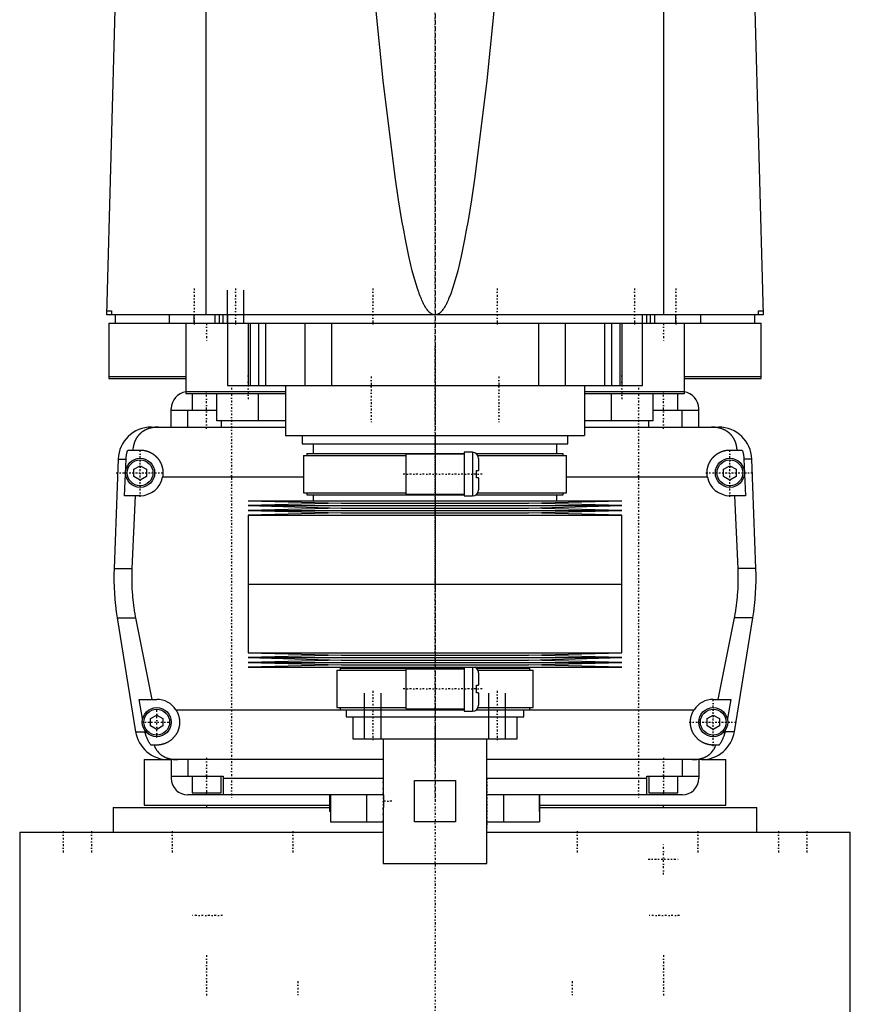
# Model space of a CAD drawing. Extents: x -120 to 120, y -1 to 896.
# Tile 2 of 3: x -100 to 100, y 322 to 559. Entities that reach past the tile are written whole.
import ezdxf

# ---------------------------------------------------------------- set-up
doc = ezdxf.new("R2010")
doc.units = 0
doc.linetypes.add('CENTER', pattern=[1.5, 0.45, -0.5, 0.05, -0.5])
for name, color, linetype in [('AM_0', 7, 'CONTINUOUS'), ('AM_10', 7, 'CONTINUOUS'), ('AM_7', 7, 'CENTER')]:
    doc.layers.add(name, color=color, linetype=linetype)

msp = doc.modelspace()

# ---------------------------------------------------------------- linework, layer by layer
at = {"layer": 'AM_0', "color": 7, "linetype": 'CONTINUOUS'}
for p, q in [((-55.06, 487.5), (-55.06, 569.6)), ((55.06, 487.5), (55.06, 569.6)), ((-79, 487.5), (-76.83, 568.63)), ((76.83, 568.63), (79, 487.5)), ((-78.97, 488.5), (-77.86, 488.5)), ((-77.86, 488.5), (-77.86, 487.5)), ((77.86, 487.5), (77.86, 488.5)), ((77.86, 488.5), (78.97, 488.5)), ((79, 487.5), (-79, 487.5)), ((-77, 487.5), (-77, 485.5)), ((-64, 487.5), (-64, 485.5)), ((-58, 485.5), (-58, 487.5)), ((-52.9, 485.5), (-52.9, 487.5)), ((-51.9, 485.5), (-51.9, 487.5)), ((-51, 485.5), (-51, 487.5)), ((-50, 487.5), (-50, 470.5)), ((50, 470.5), (50, 487.5)), ((51, 485.5), (51, 487.5)), ((51.9, 485.5), (51.9, 487.5)), ((52.9, 485.5), (52.9, 487.5)), ((58, 485.5), (58, 487.5)), ((64, 485.5), (64, 487.5)), ((77, 485.5), (77, 487.5)), ((-78.5, 485.5), (78.5, 485.5)), ((-78.5, 485.5), (-78.5, 472.2)), ((-60, 485.5), (-60, 468.5)), ((-45, 485.5), (-45, 470.5)), ((-44.5, 485.5), (-44.5, 470.5)), ((-42.5, 485.5), (-42.5, 470.5)), ((-40.83, 485.5), (-40.83, 470.5)), ((-31.31, 485.5), (-31.31, 470.5)), ((-24.92, 485.5), (-24.92, 470.5)), ((24.92, 485.5), (24.92, 470.5)), ((31.31, 485.5), (31.31, 470.5)), ((40.83, 485.5), (40.83, 470.5)), ((42.5, 485.5), (42.5, 470.5)), ((44.5, 485.5), (44.5, 470.5)), ((45, 485.5), (45, 470.5)), ((60, 485.5), (60, 468.5)), ((78.5, 472.2), (78.5, 485.5)), ((-78.5, 472.7), (-60, 472.7)), ((-78.5, 472.2), (-60.04, 472.2)), ((60, 472.7), (78.5, 472.7)), ((60.04, 472.2), (78.5, 472.2)), ((-50, 470.5), (50, 470.5)), ((-36, 470.5), (-36, 458.5)), ((36, 470.5), (36, 458.5)), ((-36, 469), (-60, 469)), ((-36, 468.5), (-60, 468.5)), ((-58.5, 468.5), (-58.5, 464.5)), ((-52.5, 462), (-52.5, 468.5)), ((-42.5, 462), (-42.5, 468.5)), ((60, 469), (36, 469)), ((60, 468.5), (36, 468.5)), ((42.5, 462), (42.5, 468.5)), ((52.5, 462), (52.5, 468.5)), ((58.5, 464.5), (58.5, 468.5)), ((-63.5, 460.5), (-63.5, 465)), ((-52.5, 464.5), (-63.5, 464.5)), ((-59.5, 460.5), (-59.5, 464.5)), ((63.5, 464.5), (52.5, 464.5)), ((59.5, 460.5), (59.5, 464.5)), ((63.5, 460.5), (63.5, 465)), ((-68.3, 460.5), (-36, 460.5)), ((-36, 462), (-52.5, 462)), ((-51.5, 462), (-51.5, 460.5)), ((52.5, 462), (36, 462)), ((36, 460.5), (68.3, 460.5)), ((51.5, 460.5), (51.5, 462)), ((-36, 458.5), (36, 458.5)), ((-32, 458.5), (-32, 456.5)), ((32, 456.5), (32, 458.5)), ((-73.97, 455), (-71, 455)), ((-32, 456.5), (32, 456.5)), ((-29.35, 456.5), (-29.35, 454.2)), ((29.35, 454.2), (29.35, 456.5)), ((71, 455), (73.97, 455)), ((-76.29, 452.8), (-77.28, 426.46)), ((-76.29, 452.8), (-74.4, 452.8)), ((-74.75, 444), (-74.4, 452.8)), ((-31.65, 453.7), (-31.65, 444.7)), ((-31.65, 453.7), (-7, 453.7)), ((-30.85, 454.2), (-30.85, 453.7)), ((-30.85, 454.2), (7, 454.2)), ((7, 454), (-7, 454)), ((-7, 454), (-7, 444.4)), ((9, 454.45), (7, 454.45)), ((7, 454.45), (7, 443.95)), ((9, 454.45), (9, 443.95)), ((9.83, 454.2), (30.85, 454.2)), ((10.3, 453.7), (31.65, 453.7)), ((10.5, 452.95), (10.5, 450.1)), ((30.85, 453.7), (30.85, 454.2)), ((31.65, 444.7), (31.65, 453.7)), ((76.29, 452.8), (74.4, 452.8)), ((74.4, 452.8), (74.75, 444)), ((77.28, 426.46), (76.29, 452.8)), ((-72.5, 450.37), (-71, 451.23)), ((-72.5, 448.63), (-72.5, 450.37)), ((-71, 451.23), (-69.5, 450.37)), ((-69.5, 450.37), (-69.5, 448.63)), ((69.5, 450.37), (71, 451.23)), ((69.5, 448.63), (69.5, 450.37)), ((71, 451.23), (72.5, 450.37)), ((72.5, 450.37), (72.5, 448.63)), ((-71, 447.77), (-72.5, 448.63)), ((-69.5, 448.63), (-71, 447.77)), ((-31.65, 448.5), (-65.59, 448.5)), ((10, 448.3), (10, 450.1)), ((10, 450.1), (10.5, 450.1)), ((10.5, 448.3), (10, 448.3)), ((10.5, 448.3), (10.5, 445.45)), ((65.59, 448.5), (31.65, 448.5)), ((71, 447.77), (69.5, 448.63)), ((72.5, 448.63), (71, 447.77)), ((-71, 444), (-74.75, 444)), ((-72.2, 444), (-72.97, 426.46)), ((-31.65, 444.7), (-7, 444.7)), ((-30.85, 444.7), (-30.85, 444.2)), ((-30.85, 444.2), (7, 444.2)), ((-29.35, 444.2), (-29.35, 442.75)), ((-7, 444.4), (7, 444.4)), ((7, 443.95), (9, 443.95)), ((9.83, 444.2), (30.85, 444.2)), ((10.3, 444.7), (31.65, 444.7)), ((29.35, 442.75), (29.35, 444.2)), ((30.85, 444.2), (30.85, 444.7)), ((74.75, 444), (71, 444)), ((72.97, 426.46), (72.2, 444)), ((-45, 442.75), (-22.5, 442.18)), ((-45, 442.75), (45, 442.75)), ((-22.5, 442.18), (-45, 441.61)), ((-45, 441.61), (-22.5, 441.04)), ((-45, 441.61), (45, 441.61)), ((-22.5, 441.04), (-45, 440.47)), ((-22.5, 442.18), (22.5, 442.18)), ((-22.5, 441.04), (22.5, 441.04)), ((22.5, 442.18), (45, 442.75)), ((45, 441.61), (22.5, 442.18)), ((22.5, 441.04), (45, 441.61)), ((45, 440.47), (22.5, 441.04)), ((-45, 440.47), (-22.5, 439.9)), ((-45, 440.47), (45, 440.47)), ((-22.5, 439.9), (-45, 439.33)), ((-45, 439.33), (-45, 422.75)), ((-45, 439.33), (45, 439.33)), ((-22.5, 439.9), (22.5, 439.9)), ((22.5, 439.9), (45, 440.47)), ((45, 439.33), (22.5, 439.9)), ((45, 422.75), (45, 439.33)), ((-77.28, 426.46), (-72.97, 426.46)), ((77.28, 426.46), (72.97, 426.46)), ((-45, 422.75), (45, 422.75)), ((-45, 422.75), (-45, 406.17)), ((-45, 422.75), (0, 422.75)), ((45, 406.17), (45, 422.75)), ((-76.54, 414.6), (-72.1, 387.22)), ((-76.54, 414.6), (-72.1, 414.6)), ((-72.1, 414.6), (-68.19, 395)), ((68.19, 395), (72.1, 414.6)), ((76.54, 414.6), (72.1, 414.6)), ((72.1, 387.22), (76.54, 414.6)), ((-45, 406.17), (-22.5, 405.6)), ((-45, 406.17), (45, 406.17)), ((-22.5, 405.6), (-45, 405.03)), ((-22.5, 405.6), (22.5, 405.6)), ((22.5, 405.6), (45, 406.17)), ((45, 405.03), (22.5, 405.6)), ((-45, 405.03), (-22.5, 404.46)), ((-45, 405.03), (45, 405.03)), ((-22.5, 404.46), (-45, 403.89)), ((-45, 403.89), (-22.5, 403.32)), ((-45, 403.89), (45, 403.89)), ((-22.5, 403.32), (-45, 402.75)), ((-22.5, 404.46), (22.5, 404.46)), ((-22.5, 403.32), (22.5, 403.32)), ((22.5, 404.46), (45, 405.03)), ((45, 403.89), (22.5, 404.46)), ((22.5, 403.32), (45, 403.89)), ((45, 402.75), (22.5, 403.32)), ((-45, 402.75), (45, 402.75)), ((-23.65, 402), (-23.65, 393)), ((-23.65, 402), (-7, 402)), ((-22.85, 402.5), (-22.85, 402)), ((-22.85, 402.5), (7, 402.5)), ((-21.35, 402.75), (-21.35, 402.5)), ((7, 402.3), (-7, 402.3)), ((-7, 402.3), (-7, 392.7)), ((7, 402.75), (7, 392.12)), ((9, 402.75), (9, 392.12)), ((9.99, 402.5), (22.85, 402.5)), ((10.36, 402), (23.65, 402)), ((10.5, 401.37), (10.5, 398.4)), ((21.35, 402.5), (21.35, 402.75)), ((22.85, 402), (22.85, 402.5)), ((23.65, 393), (23.65, 402)), ((10, 396.6), (10, 398.4)), ((10, 398.4), (10.5, 398.4)), ((10.5, 396.6), (10, 396.6)), ((10.5, 396.6), (10.5, 393.62)), ((-71.21, 395), (-67, 395)), ((-70.39, 390.38), (-71.21, 395)), ((67, 395), (71.21, 395)), ((71.21, 395), (70.39, 390.38)), ((-68.5, 390.37), (-67, 391.23)), ((-67, 391.23), (-65.5, 390.37)), ((-62.39, 392.5), (-9.13, 392.5)), ((-23.65, 393), (-7, 393)), ((-22.85, 393), (-22.85, 392.5)), ((-22.85, 392.5), (7.01, 392.5)), ((-21.35, 392.5), (-21.35, 390.8)), ((-7, 392.7), (7, 392.7)), ((7, 392.12), (9, 392.12)), ((9.99, 392.5), (22.85, 392.5)), ((10.36, 393), (23.65, 393)), ((21.35, 390.8), (21.35, 392.5)), ((22.85, 392.5), (22.85, 393)), ((22.85, 392.5), (62.39, 392.5)), ((65.5, 390.37), (67, 391.23)), ((67, 391.23), (68.5, 390.37)), ((-68.5, 388.63), (-68.5, 390.37)), ((-67, 387.77), (-68.5, 388.63)), ((-65.5, 388.63), (-67, 387.77)), ((-65.5, 390.37), (-65.5, 388.63)), ((-21.35, 390.8), (21.35, 390.8)), ((-19.75, 390.8), (-19.75, 385.5)), ((19.75, 385.5), (19.75, 390.8)), ((65.5, 388.63), (65.5, 390.37)), ((67, 387.77), (65.5, 388.63)), ((68.5, 388.63), (67, 387.77)), ((68.5, 390.37), (68.5, 388.63)), ((-72.1, 387.22), (-69.82, 387.22)), ((-69.82, 387.22), (-69.87, 387.5)), ((69.87, 387.5), (69.82, 387.22)), ((72.1, 387.22), (69.82, 387.22)), ((-67, 384), (-68.39, 384)), ((-19.75, 385.5), (19.75, 385.5)), ((-12.5, 385.5), (-12.5, 372.5)), ((12.5, 355.5), (12.5, 385.5)), ((68.39, 384), (67, 384)), ((-70, 380.5), (-70, 369.5)), ((-70, 380.5), (-63.57, 380.5)), ((-12.5, 380.5), (-64.2, 380.5)), ((-63.5, 380.5), (-63.5, 376)), ((-59.5, 380.5), (-59.5, 376.5)), ((64.2, 380.5), (12.5, 380.5)), ((59.5, 380.5), (59.5, 376.5)), ((63.5, 380.5), (63.5, 376)), ((64.2, 380.5), (70, 380.5)), ((70, 369.5), (70, 380.5)), ((-63.5, 376.5), (-51, 376.5)), ((-58.5, 376.5), (-58.5, 372.5)), ((-51.5, 372.5), (-51.5, 376.5)), ((-51, 376.5), (-51, 372)), ((-51, 376), (-12.5, 376)), ((-4.9, 375.5), (4.9, 375.5)), ((-4.9, 365.5), (-4.9, 375.5)), ((4.9, 375.5), (4.9, 365.5)), ((12.5, 376), (51, 376)), ((51, 372), (51, 376.5)), ((51, 376.5), (63.5, 376.5)), ((51.5, 376.5), (51.5, 372.5)), ((58.5, 372.5), (58.5, 376.5)), ((-12.44, 372), (-59.5, 372)), ((-58.5, 372.5), (-51.5, 372.5)), ((-55, 372), (-55, 372.5)), ((-25.37, 372), (-25.37, 368)), ((-25.16, 372), (-25.16, 365.5)), ((-16.5, 372), (-16.5, 365.5)), ((-12.49, 372.46), (-12.5, 372.5)), ((-12.48, 372.34), (-12.49, 372.41)), ((-12.44, 372.02), (-12.45, 372.14)), ((59.5, 372), (12.5, 372)), ((16.5, 372), (16.5, 365.5)), ((25.16, 372), (25.16, 365.5)), ((25.16, 368), (25.16, 372)), ((51.5, 372.5), (58.5, 372.5)), ((55, 372), (55, 372.5)), ((-77.5, 369), (-77.5, 363)), ((-77.5, 369), (-25.37, 369)), ((-70, 369.5), (-25.39, 369.5)), ((-55, 369.5), (-55, 369)), ((-25.16, 368), (-25.37, 368)), ((-12.5, 368.5), (-12.49, 368.54)), ((-12.5, 368.5), (-12.5, 355.5)), ((-12.49, 368.58), (-12.47, 368.71)), ((-12.45, 368.86), (-12.44, 368.98)), ((25.16, 369), (77.5, 369)), ((25.18, 369.5), (70, 369.5)), ((55, 369), (55, 369.5)), ((77.5, 363), (77.5, 369)), ((-25.16, 365.5), (-12.5, 365.5)), ((4.9, 365.5), (-4.9, 365.5)), ((12.5, 365.5), (25.16, 365.5)), ((-100, 363), (-100, 25)), ((-100, 363), (-12.51, 363)), ((12.51, 363), (100, 363)), ((100, 25), (100, 363)), ((-12.5, 355.5), (12.5, 355.5))]:
    msp.add_line(p, q, dxfattribs=at)
for points in [[(0, 487.5, 0), (-0.01, 487.5, 0), (-0.04, 487.5, 0), (-0.06, 487.5, 0), (-0.07, 487.5, 0), (-0.08, 487.5, 0), (-0.11, 487.5, 0), (-0.13, 487.51, 0), (-0.15, 487.51, 0), (-0.18, 487.51, 0), (-0.2, 487.51, 0), (-0.21, 487.52, 0), (-0.22, 487.52, 0), (-0.25, 487.52, 0), (-0.27, 487.53, 0), (-0.29, 487.53, 0), (-0.32, 487.54, 0), (-0.34, 487.54, 0), (-0.35, 487.54, 0), (-0.36, 487.55, 0), (-0.39, 487.55, 0), (-0.41, 487.56, 0), (-0.42, 487.56, 0), (-0.43, 487.57, 0), (-0.46, 487.57, 0), (-0.48, 487.58, 0), (-0.49, 487.59, 0), (-0.5, 487.59, 0), (-0.53, 487.6, 0), (-0.55, 487.61, 0), (-0.57, 487.62, 0), (-0.6, 487.63, 0), (-0.62, 487.64, 0), (-0.63, 487.64, 0), (-0.64, 487.65, 0), (-0.67, 487.66, 0), (-0.69, 487.67, 0), (-0.71, 487.68, 0), (-0.74, 487.69, 0), (-0.76, 487.71, 0), (-0.77, 487.71, 0), (-0.78, 487.72, 0), (-0.81, 487.73, 0), (-0.83, 487.74, 0), (-0.85, 487.76, 0), (-0.88, 487.77, 0), (-0.9, 487.79, 0), (-0.91, 487.8, 0), (-0.92, 487.8, 0), (-0.95, 487.82, 0), (-0.97, 487.83, 0), (-1.05, 487.89, 0), (-1.19, 488.01, 0), (-1.26, 488.07, 0), (-1.33, 488.13, 0), (-1.47, 488.27, 0), (-1.61, 488.43, 0), (-1.75, 488.59, 0), (-1.89, 488.78, 0), (-2.03, 488.97, 0), (-2.1, 489.07, 0), (-2.17, 489.18, 0), (-2.31, 489.41, 0), (-2.45, 489.64, 0), (-2.52, 489.77, 0), (-2.59, 489.89, 0), (-2.73, 490.16, 0), (-2.87, 490.44, 0), (-2.94, 490.59, 0), (-3.01, 490.73, 0), (-3.15, 491.04, 0), (-3.29, 491.36, 0), (-3.43, 491.7, 0), (-3.57, 492.05, 0), (-3.71, 492.41, 0), (-3.78, 492.6, 0), (-3.85, 492.79, 0), (-3.99, 493.18, 0), (-4.13, 493.59, 0), (-4.62, 495.12, 0), (-5.46, 498.14, 0), (-6.29, 501.66, 0), (-7.13, 505.68, 0), (-7.54, 507.88, 0), (-7.96, 510.2, 0), (-8.79, 515.22, 0), (-9.62, 520.74, 0), (-12.5, 543.94, 0), (-14.95, 568.63, 0)], [(14.95, 568.63, 0), (12.5, 543.94, 0), (9.62, 520.74, 0), (8.79, 515.22, 0), (7.96, 510.2, 0), (7.54, 507.88, 0), (7.13, 505.68, 0), (6.29, 501.66, 0), (5.46, 498.14, 0), (4.62, 495.12, 0), (3.78, 492.6, 0), (3.29, 491.36, 0), (3.15, 491.04, 0), (3.01, 490.73, 0), (2.94, 490.59, 0), (2.87, 490.44, 0), (2.73, 490.16, 0), (2.59, 489.89, 0), (2.52, 489.77, 0), (2.45, 489.64, 0), (2.31, 489.41, 0), (2.17, 489.18, 0), (2.1, 489.07, 0), (2.03, 488.97, 0), (1.89, 488.78, 0), (1.75, 488.59, 0), (1.61, 488.43, 0), (1.47, 488.27, 0), (1.33, 488.13, 0), (1.26, 488.07, 0), (1.19, 488.01, 0), (1.05, 487.89, 0), (0.91, 487.8, 0), (0.83, 487.74, 0), (0.81, 487.73, 0), (0.78, 487.72, 0), (0.77, 487.71, 0), (0.76, 487.71, 0), (0.74, 487.69, 0), (0.71, 487.68, 0), (0.69, 487.67, 0), (0.67, 487.66, 0), (0.64, 487.65, 0), (0.63, 487.64, 0), (0.62, 487.64, 0), (0.6, 487.63, 0), (0.57, 487.62, 0), (0.55, 487.61, 0), (0.53, 487.6, 0), (0.5, 487.59, 0), (0.49, 487.59, 0), (0.48, 487.58, 0), (0.46, 487.57, 0), (0.43, 487.57, 0), (0.42, 487.56, 0), (0.41, 487.56, 0), (0.39, 487.55, 0), (0.36, 487.55, 0), (0.35, 487.54, 0), (0.34, 487.54, 0), (0.32, 487.54, 0), (0.29, 487.53, 0), (0.27, 487.53, 0), (0.25, 487.52, 0), (0.22, 487.52, 0), (0.21, 487.52, 0), (0.2, 487.51, 0), (0.18, 487.51, 0), (0.15, 487.51, 0), (0.13, 487.51, 0), (0.11, 487.5, 0), (0.08, 487.5, 0), (0.07, 487.5, 0), (0.06, 487.5, 0), (0.04, 487.5, 0), (0.01, 487.5, 0), (0, 487.5, 0)], [(-66.56, 460.5, 0), (-66.61, 460.5, 0), (-66.7, 460.5, 0), (-66.8, 460.5, 0), (-66.84, 460.5, 0), (-66.89, 460.49, 0), (-66.98, 460.49, 0), (-67.08, 460.49, 0), (-67.17, 460.48, 0), (-67.26, 460.47, 0), (-67.35, 460.47, 0), (-67.4, 460.46, 0), (-67.45, 460.46, 0), (-67.54, 460.45, 0), (-67.63, 460.44, 0), (-67.72, 460.42, 0), (-67.82, 460.41, 0), (-67.91, 460.4, 0), (-67.95, 460.39, 0), (-68, 460.38, 0), (-68.09, 460.37, 0), (-68.18, 460.35, 0), (-68.23, 460.34, 0), (-68.27, 460.33, 0), (-68.36, 460.31, 0), (-68.45, 460.29, 0), (-68.49, 460.28, 0), (-68.53, 460.27, 0), (-68.62, 460.24, 0), (-68.71, 460.22, 0), (-68.79, 460.2, 0), (-68.88, 460.17, 0), (-68.96, 460.14, 0), (-69, 460.13, 0), (-69.04, 460.11, 0), (-69.13, 460.08, 0), (-69.21, 460.05, 0), (-69.29, 460.02, 0), (-69.37, 459.99, 0), (-69.45, 459.96, 0), (-69.49, 459.94, 0), (-69.53, 459.92, 0), (-69.6, 459.89, 0), (-69.68, 459.85, 0), (-69.76, 459.81, 0), (-69.83, 459.77, 0), (-69.91, 459.74, 0), (-69.94, 459.72, 0), (-69.98, 459.69, 0), (-70.05, 459.65, 0), (-70.12, 459.61, 0), (-70.19, 459.57, 0), (-70.26, 459.52, 0), (-70.33, 459.48, 0), (-70.37, 459.46, 0), (-70.4, 459.43, 0), (-70.47, 459.39, 0), (-70.53, 459.34, 0), (-70.6, 459.29, 0), (-70.66, 459.24, 0), (-70.72, 459.19, 0), (-70.75, 459.17, 0), (-70.78, 459.14, 0), (-70.84, 459.09, 0), (-70.9, 459.04, 0), (-70.93, 459.01, 0), (-70.96, 458.98, 0), (-71.02, 458.93, 0), (-71.08, 458.87, 0), (-71.1, 458.85, 0), (-71.13, 458.82, 0), (-71.19, 458.76, 0), (-71.24, 458.71, 0), (-71.29, 458.65, 0), (-71.34, 458.59, 0), (-71.4, 458.53, 0), (-71.42, 458.5, 0), (-71.45, 458.47, 0), (-71.5, 458.41, 0), (-71.54, 458.35, 0), (-71.59, 458.28, 0), (-71.64, 458.22, 0), (-71.68, 458.16, 0), (-71.71, 458.12, 0), (-71.73, 458.09, 0), (-71.77, 458.02, 0), (-71.82, 457.96, 0), (-71.86, 457.89, 0), (-71.9, 457.82, 0), (-71.94, 457.75, 0), (-71.96, 457.72, 0), (-71.98, 457.68, 0), (-72.02, 457.61, 0), (-72.06, 457.54, 0), (-72.1, 457.46, 0), (-72.13, 457.39, 0), (-72.17, 457.32, 0), (-72.18, 457.28, 0), (-72.2, 457.24, 0), (-72.24, 457.16, 0), (-72.27, 457.09, 0), (-72.3, 457.01, 0), (-72.33, 456.93, 0), (-72.36, 456.85, 0), (-72.37, 456.81, 0), (-72.39, 456.77, 0), (-72.42, 456.69, 0), (-72.44, 456.61, 0), (-72.46, 456.57, 0), (-72.47, 456.52, 0), (-72.49, 456.44, 0), (-72.52, 456.36, 0), (-72.53, 456.32, 0), (-72.54, 456.27, 0), (-72.56, 456.19, 0), (-72.58, 456.1, 0), (-72.6, 456.02, 0), (-72.62, 455.93, 0), (-72.63, 455.84, 0), (-72.64, 455.8, 0), (-72.65, 455.76, 0), (-72.66, 455.67, 0), (-72.68, 455.58, 0), (-72.72, 455.27, 0), (-72.74, 455, 0)], [(72.74, 455, 0), (72.74, 455.05, 0), (72.73, 455.14, 0), (72.72, 455.23, 0), (72.72, 455.27, 0), (72.71, 455.32, 0), (72.7, 455.41, 0), (72.69, 455.5, 0), (72.68, 455.59, 0), (72.66, 455.68, 0), (72.65, 455.76, 0), (72.64, 455.81, 0), (72.63, 455.85, 0), (72.61, 455.94, 0), (72.6, 456.03, 0), (72.58, 456.11, 0), (72.56, 456.2, 0), (72.54, 456.28, 0), (72.52, 456.33, 0), (72.51, 456.37, 0), (72.49, 456.45, 0), (72.46, 456.53, 0), (72.45, 456.58, 0), (72.44, 456.62, 0), (72.41, 456.7, 0), (72.39, 456.78, 0), (72.37, 456.82, 0), (72.36, 456.86, 0), (72.33, 456.94, 0), (72.3, 457.01, 0), (72.27, 457.09, 0), (72.23, 457.17, 0), (72.2, 457.24, 0), (72.18, 457.28, 0), (72.17, 457.32, 0), (72.13, 457.39, 0), (72.1, 457.46, 0), (72.06, 457.54, 0), (72.02, 457.61, 0), (71.98, 457.68, 0), (71.96, 457.71, 0), (71.94, 457.75, 0), (71.9, 457.82, 0), (71.86, 457.89, 0), (71.82, 457.95, 0), (71.78, 458.02, 0), (71.73, 458.08, 0), (71.71, 458.12, 0), (71.69, 458.15, 0), (71.64, 458.21, 0), (71.6, 458.28, 0), (71.55, 458.34, 0), (71.5, 458.4, 0), (71.45, 458.46, 0), (71.43, 458.49, 0), (71.4, 458.52, 0), (71.35, 458.58, 0), (71.3, 458.64, 0), (71.25, 458.7, 0), (71.19, 458.75, 0), (71.14, 458.81, 0), (71.11, 458.84, 0), (71.08, 458.87, 0), (71.03, 458.92, 0), (70.97, 458.98, 0), (70.94, 459, 0), (70.91, 459.03, 0), (70.85, 459.08, 0), (70.79, 459.13, 0), (70.76, 459.16, 0), (70.73, 459.18, 0), (70.67, 459.23, 0), (70.6, 459.28, 0), (70.54, 459.33, 0), (70.47, 459.38, 0), (70.41, 459.43, 0), (70.37, 459.45, 0), (70.34, 459.47, 0), (70.27, 459.52, 0), (70.2, 459.56, 0), (70.13, 459.61, 0), (70.06, 459.65, 0), (69.99, 459.69, 0), (69.95, 459.71, 0), (69.91, 459.73, 0), (69.84, 459.77, 0), (69.76, 459.81, 0), (69.69, 459.85, 0), (69.61, 459.88, 0), (69.53, 459.92, 0), (69.5, 459.94, 0), (69.46, 459.95, 0), (69.38, 459.99, 0), (69.3, 460.02, 0), (69.22, 460.05, 0), (69.13, 460.08, 0), (69.05, 460.11, 0), (69.01, 460.13, 0), (68.97, 460.14, 0), (68.89, 460.17, 0), (68.8, 460.19, 0), (68.72, 460.22, 0), (68.63, 460.24, 0), (68.54, 460.27, 0), (68.5, 460.28, 0), (68.46, 460.29, 0), (68.37, 460.31, 0), (68.28, 460.33, 0), (68.23, 460.34, 0), (68.19, 460.35, 0), (68.1, 460.36, 0), (68.01, 460.38, 0), (67.96, 460.39, 0), (67.91, 460.4, 0), (67.82, 460.41, 0), (67.73, 460.42, 0), (67.64, 460.44, 0), (67.55, 460.45, 0), (67.45, 460.46, 0), (67.41, 460.46, 0), (67.36, 460.47, 0), (67.27, 460.47, 0), (67.17, 460.48, 0), (67.08, 460.49, 0), (66.99, 460.49, 0), (66.89, 460.49, 0), (66.85, 460.5, 0), (66.8, 460.5, 0), (66.7, 460.5, 0), (66.61, 460.5, 0), (66.56, 460.5, 0)], [(-74.4, 452.8, 0), (-74.39, 452.86, 0), (-74.39, 452.98, 0), (-74.38, 453.1, 0), (-74.37, 453.16, 0), (-74.37, 453.23, 0), (-74.35, 453.35, 0), (-74.34, 453.47, 0), (-74.32, 453.6, 0), (-74.3, 453.72, 0), (-74.28, 453.85, 0), (-74.27, 453.91, 0), (-74.26, 453.97, 0), (-74.23, 454.1, 0), (-74.2, 454.22, 0), (-74.17, 454.34, 0), (-74.14, 454.47, 0), (-74.1, 454.59, 0), (-74.09, 454.65, 0), (-74.07, 454.71, 0), (-74.03, 454.83, 0), (-73.99, 454.94, 0), (-73.97, 455, 0)], [(-71, 455, 0), (-70.96, 455, 0), (-70.87, 455, 0), (-70.78, 455, 0), (-70.73, 454.99, 0), (-70.69, 454.99, 0), (-70.6, 454.99, 0), (-70.51, 454.98, 0), (-70.42, 454.97, 0), (-70.33, 454.96, 0), (-70.24, 454.95, 0), (-70.19, 454.94, 0), (-70.15, 454.93, 0), (-70.06, 454.92, 0), (-69.97, 454.9, 0), (-69.88, 454.88, 0), (-69.79, 454.86, 0), (-69.7, 454.84, 0), (-69.65, 454.83, 0), (-69.61, 454.82, 0), (-69.52, 454.8, 0), (-69.43, 454.77, 0), (-69.38, 454.76, 0), (-69.34, 454.74, 0), (-69.25, 454.72, 0), (-69.17, 454.69, 0), (-69.12, 454.67, 0), (-69.08, 454.65, 0), (-68.99, 454.62, 0), (-68.91, 454.59, 0), (-68.82, 454.55, 0), (-68.74, 454.51, 0), (-68.66, 454.48, 0), (-68.61, 454.46, 0), (-68.57, 454.44, 0), (-68.49, 454.39, 0), (-68.41, 454.35, 0), (-68.33, 454.31, 0), (-68.25, 454.26, 0), (-68.17, 454.22, 0), (-68.14, 454.2, 0), (-68.1, 454.17, 0), (-68.02, 454.12, 0), (-67.95, 454.07, 0), (-67.87, 454.02, 0), (-67.8, 453.97, 0), (-67.73, 453.92, 0), (-67.69, 453.89, 0), (-67.66, 453.87, 0), (-67.59, 453.81, 0), (-67.52, 453.76, 0), (-67.45, 453.7, 0), (-67.39, 453.65, 0), (-67.32, 453.59, 0), (-67.29, 453.56, 0), (-67.26, 453.53, 0), (-67.2, 453.47, 0), (-67.14, 453.41, 0), (-67.08, 453.35, 0), (-67.02, 453.29, 0), (-66.96, 453.23, 0), (-66.93, 453.2, 0), (-66.9, 453.17, 0), (-66.84, 453.1, 0), (-66.79, 453.04, 0), (-66.76, 453, 0), (-66.73, 452.97, 0), (-66.68, 452.9, 0), (-66.62, 452.83, 0), (-66.6, 452.8, 0), (-66.57, 452.76, 0), (-66.52, 452.69, 0), (-66.47, 452.62, 0), (-66.42, 452.55, 0), (-66.37, 452.47, 0), (-66.32, 452.4, 0), (-66.3, 452.36, 0), (-66.28, 452.32, 0), (-66.23, 452.24, 0), (-66.19, 452.17, 0), (-66.15, 452.09, 0), (-66.11, 452.01, 0), (-66.06, 451.93, 0), (-66.05, 451.89, 0), (-66.03, 451.85, 0), (-65.99, 451.77, 0), (-65.95, 451.68, 0), (-65.92, 451.6, 0), (-65.88, 451.52, 0), (-65.85, 451.43, 0), (-65.84, 451.39, 0), (-65.82, 451.35, 0), (-65.79, 451.26, 0), (-65.76, 451.18, 0), (-65.74, 451.09, 0), (-65.71, 451.01, 0), (-65.69, 450.92, 0), (-65.68, 450.88, 0), (-65.66, 450.83, 0), (-65.64, 450.75, 0), (-65.62, 450.66, 0), (-65.61, 450.57, 0), (-65.59, 450.48, 0), (-65.57, 450.4, 0), (-65.57, 450.35, 0), (-65.56, 450.31, 0), (-65.55, 450.22, 0), (-65.54, 450.13, 0), (-65.53, 450.09, 0), (-65.53, 450.04, 0), (-65.52, 449.96, 0), (-65.51, 449.87, 0), (-65.51, 449.82, 0), (-65.51, 449.78, 0), (-65.5, 449.69, 0), (-65.5, 449.61, 0), (-65.5, 449.52, 0), (-65.5, 449.43, 0), (-65.5, 449.35, 0), (-65.5, 449.3, 0), (-65.51, 449.26, 0), (-65.51, 449.17, 0), (-65.52, 449.08, 0), (-65.52, 448.99, 0), (-65.53, 448.9, 0), (-65.54, 448.81, 0), (-65.55, 448.77, 0), (-65.55, 448.72, 0), (-65.57, 448.63, 0), (-65.58, 448.54, 0), (-65.59, 448.5, 0)], [(65.59, 448.5, 0), (65.58, 448.54, 0), (65.57, 448.63, 0), (65.55, 448.72, 0), (65.55, 448.77, 0), (65.54, 448.81, 0), (65.53, 448.9, 0), (65.52, 448.99, 0), (65.52, 449.08, 0), (65.51, 449.17, 0), (65.51, 449.26, 0), (65.5, 449.3, 0), (65.5, 449.35, 0), (65.5, 449.43, 0), (65.5, 449.52, 0), (65.5, 449.61, 0), (65.5, 449.69, 0), (65.51, 449.78, 0), (65.51, 449.82, 0), (65.51, 449.87, 0), (65.52, 449.96, 0), (65.53, 450.04, 0), (65.53, 450.09, 0), (65.54, 450.13, 0), (65.55, 450.22, 0), (65.56, 450.31, 0), (65.57, 450.35, 0), (65.57, 450.4, 0), (65.59, 450.48, 0), (65.61, 450.57, 0), (65.62, 450.66, 0), (65.64, 450.75, 0), (65.66, 450.83, 0), (65.68, 450.88, 0), (65.69, 450.92, 0), (65.71, 451.01, 0), (65.74, 451.09, 0), (65.76, 451.18, 0), (65.79, 451.26, 0), (65.82, 451.35, 0), (65.84, 451.39, 0), (65.85, 451.43, 0), (65.88, 451.52, 0), (65.92, 451.6, 0), (65.95, 451.68, 0), (65.99, 451.77, 0), (66.03, 451.85, 0), (66.05, 451.89, 0), (66.06, 451.93, 0), (66.11, 452.01, 0), (66.15, 452.09, 0), (66.19, 452.17, 0), (66.23, 452.24, 0), (66.28, 452.32, 0), (66.3, 452.36, 0), (66.32, 452.4, 0), (66.37, 452.47, 0), (66.42, 452.55, 0), (66.47, 452.62, 0), (66.52, 452.69, 0), (66.57, 452.76, 0), (66.6, 452.8, 0), (66.62, 452.83, 0), (66.68, 452.9, 0), (66.73, 452.97, 0), (66.76, 453, 0), (66.79, 453.04, 0), (66.84, 453.1, 0), (66.9, 453.17, 0), (66.93, 453.2, 0), (66.96, 453.23, 0), (67.02, 453.29, 0), (67.08, 453.35, 0), (67.14, 453.41, 0), (67.2, 453.47, 0), (67.26, 453.53, 0), (67.29, 453.56, 0), (67.32, 453.59, 0), (67.39, 453.65, 0), (67.45, 453.7, 0), (67.52, 453.76, 0), (67.59, 453.81, 0), (67.66, 453.87, 0), (67.69, 453.89, 0), (67.73, 453.92, 0), (67.8, 453.97, 0), (67.87, 454.02, 0), (67.95, 454.07, 0), (68.02, 454.12, 0), (68.1, 454.17, 0), (68.14, 454.2, 0), (68.17, 454.22, 0), (68.25, 454.26, 0), (68.33, 454.31, 0), (68.41, 454.35, 0), (68.49, 454.39, 0), (68.57, 454.44, 0), (68.61, 454.46, 0), (68.66, 454.48, 0), (68.74, 454.51, 0), (68.82, 454.55, 0), (68.91, 454.59, 0), (68.99, 454.62, 0), (69.08, 454.65, 0), (69.12, 454.67, 0), (69.17, 454.69, 0), (69.25, 454.72, 0), (69.34, 454.74, 0), (69.38, 454.76, 0), (69.43, 454.77, 0), (69.52, 454.8, 0), (69.61, 454.82, 0), (69.65, 454.83, 0), (69.7, 454.84, 0), (69.79, 454.86, 0), (69.88, 454.88, 0), (69.97, 454.9, 0), (70.06, 454.92, 0), (70.15, 454.93, 0), (70.19, 454.94, 0), (70.24, 454.95, 0), (70.33, 454.96, 0), (70.42, 454.97, 0), (70.51, 454.98, 0), (70.6, 454.99, 0), (70.69, 454.99, 0), (70.73, 454.99, 0), (70.78, 455, 0), (70.87, 455, 0), (70.96, 455, 0), (71, 455, 0)], [(73.97, 455, 0), (73.99, 454.94, 0), (74.03, 454.83, 0), (74.07, 454.71, 0), (74.09, 454.65, 0), (74.1, 454.59, 0), (74.14, 454.47, 0), (74.17, 454.34, 0), (74.2, 454.22, 0), (74.23, 454.1, 0), (74.26, 453.97, 0), (74.27, 453.91, 0), (74.28, 453.85, 0), (74.3, 453.72, 0), (74.32, 453.6, 0), (74.34, 453.47, 0), (74.35, 453.35, 0), (74.37, 453.23, 0), (74.37, 453.16, 0), (74.38, 453.1, 0), (74.39, 452.98, 0), (74.39, 452.86, 0), (74.4, 452.8, 0)], [(-72.97, 426.46, 0), (-72.99, 426.13, 0), (-73.01, 425.49, 0), (-73.02, 424.84, 0), (-73.02, 424.53, 0), (-73.02, 424.21, 0), (-73.02, 423.57, 0), (-73, 422.93, 0), (-72.98, 422.28, 0), (-72.96, 421.63, 0), (-72.92, 420.97, 0), (-72.9, 420.64, 0), (-72.87, 420.31, 0), (-72.82, 419.65, 0), (-72.75, 418.98, 0), (-72.68, 418.31, 0), (-72.59, 417.64, 0), (-72.5, 416.96, 0), (-72.45, 416.62, 0), (-72.4, 416.29, 0), (-72.29, 415.61, 0), (-72.17, 414.94, 0), (-72.1, 414.6, 0)], [(72.1, 414.6, 0), (72.17, 414.94, 0), (72.29, 415.61, 0), (72.4, 416.29, 0), (72.45, 416.62, 0), (72.5, 416.96, 0), (72.59, 417.64, 0), (72.68, 418.31, 0), (72.75, 418.98, 0), (72.82, 419.65, 0), (72.87, 420.31, 0), (72.9, 420.64, 0), (72.92, 420.97, 0), (72.96, 421.63, 0), (72.98, 422.28, 0), (73, 422.93, 0), (73.02, 423.57, 0), (73.02, 424.21, 0), (73.02, 424.53, 0), (73.02, 424.84, 0), (73.01, 425.49, 0), (72.99, 426.13, 0), (72.97, 426.46, 0)], [(-62.39, 392.5, 0), (-62.36, 392.45, 0), (-62.3, 392.35, 0), (-62.24, 392.26, 0), (-62.21, 392.21, 0), (-62.18, 392.16, 0), (-62.13, 392.05, 0), (-62.08, 391.95, 0), (-62.03, 391.85, 0), (-61.98, 391.74, 0), (-61.93, 391.64, 0), (-61.91, 391.59, 0), (-61.89, 391.53, 0), (-61.85, 391.43, 0), (-61.81, 391.32, 0), (-61.77, 391.21, 0), (-61.74, 391.1, 0), (-61.71, 390.99, 0), (-61.69, 390.94, 0), (-61.68, 390.88, 0), (-61.65, 390.77, 0), (-61.62, 390.66, 0), (-61.61, 390.61, 0), (-61.6, 390.55, 0), (-61.58, 390.44, 0), (-61.56, 390.34, 0), (-61.56, 390.28, 0), (-61.55, 390.23, 0), (-61.53, 390.12, 0), (-61.52, 390.01, 0), (-61.51, 389.9, 0), (-61.51, 389.79, 0), (-61.5, 389.69, 0), (-61.5, 389.63, 0), (-61.5, 389.58, 0), (-61.5, 389.48, 0), (-61.5, 389.37, 0), (-61.5, 389.27, 0), (-61.51, 389.16, 0), (-61.52, 389.05, 0), (-61.52, 389, 0), (-61.53, 388.95, 0), (-61.54, 388.84, 0), (-61.55, 388.74, 0), (-61.57, 388.63, 0), (-61.59, 388.53, 0), (-61.61, 388.42, 0), (-61.62, 388.37, 0), (-61.63, 388.31, 0), (-61.65, 388.21, 0), (-61.68, 388.1, 0), (-61.71, 388, 0), (-61.74, 387.9, 0), (-61.77, 387.79, 0), (-61.79, 387.74, 0), (-61.81, 387.69, 0), (-61.84, 387.59, 0), (-61.88, 387.49, 0), (-61.92, 387.39, 0), (-61.96, 387.29, 0), (-62.01, 387.19, 0), (-62.03, 387.14, 0), (-62.05, 387.1, 0), (-62.1, 387, 0), (-62.15, 386.9, 0), (-62.18, 386.86, 0), (-62.2, 386.81, 0), (-62.26, 386.72, 0), (-62.31, 386.63, 0), (-62.34, 386.58, 0), (-62.37, 386.54, 0), (-62.43, 386.45, 0), (-62.49, 386.36, 0), (-62.55, 386.27, 0), (-62.61, 386.19, 0), (-62.67, 386.1, 0), (-62.71, 386.06, 0), (-62.74, 386.02, 0), (-62.81, 385.94, 0), (-62.87, 385.86, 0), (-62.94, 385.79, 0), (-63.01, 385.71, 0), (-63.09, 385.64, 0), (-63.12, 385.6, 0), (-63.16, 385.56, 0), (-63.23, 385.49, 0), (-63.31, 385.42, 0), (-63.38, 385.36, 0), (-63.46, 385.29, 0), (-63.55, 385.22, 0), (-63.59, 385.19, 0), (-63.63, 385.15, 0), (-63.71, 385.09, 0), (-63.8, 385.03, 0), (-63.89, 384.96, 0), (-63.98, 384.9, 0), (-64.07, 384.85, 0), (-64.12, 384.82, 0), (-64.16, 384.79, 0), (-64.26, 384.73, 0), (-64.36, 384.68, 0), (-64.45, 384.63, 0), (-64.55, 384.57, 0), (-64.65, 384.53, 0), (-64.7, 384.5, 0), (-64.76, 384.48, 0), (-64.86, 384.43, 0), (-64.96, 384.39, 0), (-65.02, 384.37, 0), (-65.07, 384.35, 0), (-65.17, 384.31, 0), (-65.28, 384.28, 0), (-65.34, 384.26, 0), (-65.39, 384.24, 0), (-65.5, 384.21, 0), (-65.61, 384.18, 0), (-65.72, 384.15, 0), (-65.83, 384.13, 0), (-65.94, 384.1, 0), (-66, 384.09, 0), (-66.05, 384.08, 0), (-66.16, 384.06, 0), (-66.27, 384.05, 0), (-66.39, 384.03, 0), (-66.5, 384.02, 0), (-66.61, 384.01, 0), (-66.67, 384.01, 0), (-66.72, 384.01, 0), (-66.83, 384, 0), (-66.94, 384, 0), (-67, 384, 0)], [(67, 384, 0), (66.94, 384, 0), (66.83, 384, 0), (66.72, 384.01, 0), (66.67, 384.01, 0), (66.61, 384.01, 0), (66.5, 384.02, 0), (66.39, 384.03, 0), (66.27, 384.05, 0), (66.16, 384.06, 0), (66.05, 384.08, 0), (66, 384.09, 0), (65.94, 384.1, 0), (65.83, 384.13, 0), (65.72, 384.15, 0), (65.61, 384.18, 0), (65.5, 384.21, 0), (65.39, 384.24, 0), (65.34, 384.26, 0), (65.28, 384.28, 0), (65.17, 384.31, 0), (65.07, 384.35, 0), (65.02, 384.37, 0), (64.96, 384.39, 0), (64.86, 384.43, 0), (64.76, 384.48, 0), (64.7, 384.5, 0), (64.65, 384.53, 0), (64.55, 384.57, 0), (64.45, 384.63, 0), (64.36, 384.68, 0), (64.26, 384.73, 0), (64.16, 384.79, 0), (64.12, 384.82, 0), (64.07, 384.85, 0), (63.98, 384.9, 0), (63.89, 384.96, 0), (63.8, 385.03, 0), (63.71, 385.09, 0), (63.63, 385.15, 0), (63.59, 385.19, 0), (63.55, 385.22, 0), (63.46, 385.29, 0), (63.38, 385.36, 0), (63.31, 385.42, 0), (63.23, 385.49, 0), (63.16, 385.56, 0), (63.12, 385.6, 0), (63.09, 385.64, 0), (63.01, 385.71, 0), (62.94, 385.79, 0), (62.87, 385.86, 0), (62.81, 385.94, 0), (62.74, 386.02, 0), (62.71, 386.06, 0), (62.67, 386.1, 0), (62.61, 386.19, 0), (62.55, 386.27, 0), (62.49, 386.36, 0), (62.43, 386.45, 0), (62.37, 386.54, 0), (62.34, 386.58, 0), (62.31, 386.63, 0), (62.26, 386.72, 0), (62.2, 386.81, 0), (62.18, 386.86, 0), (62.15, 386.9, 0), (62.1, 387, 0), (62.05, 387.1, 0), (62.03, 387.14, 0), (62.01, 387.19, 0), (61.96, 387.29, 0), (61.92, 387.39, 0), (61.88, 387.49, 0), (61.84, 387.59, 0), (61.81, 387.69, 0), (61.79, 387.74, 0), (61.77, 387.79, 0), (61.74, 387.9, 0), (61.71, 388, 0), (61.68, 388.1, 0), (61.65, 388.21, 0), (61.63, 388.31, 0), (61.62, 388.37, 0), (61.61, 388.42, 0), (61.59, 388.53, 0), (61.57, 388.63, 0), (61.55, 388.74, 0), (61.54, 388.84, 0), (61.53, 388.95, 0), (61.52, 389, 0), (61.52, 389.05, 0), (61.51, 389.16, 0), (61.5, 389.27, 0), (61.5, 389.37, 0), (61.5, 389.48, 0), (61.5, 389.58, 0), (61.5, 389.63, 0), (61.5, 389.69, 0), (61.51, 389.79, 0), (61.51, 389.9, 0), (61.52, 390.01, 0), (61.53, 390.12, 0), (61.55, 390.23, 0), (61.56, 390.28, 0), (61.56, 390.34, 0), (61.58, 390.44, 0), (61.6, 390.55, 0), (61.61, 390.61, 0), (61.62, 390.66, 0), (61.65, 390.77, 0), (61.68, 390.88, 0), (61.69, 390.94, 0), (61.71, 390.99, 0), (61.74, 391.1, 0), (61.77, 391.21, 0), (61.81, 391.32, 0), (61.85, 391.43, 0), (61.89, 391.53, 0), (61.91, 391.59, 0), (61.93, 391.64, 0), (61.98, 391.74, 0), (62.03, 391.85, 0), (62.08, 391.95, 0), (62.13, 392.05, 0), (62.18, 392.16, 0), (62.21, 392.21, 0), (62.24, 392.26, 0), (62.3, 392.35, 0), (62.36, 392.45, 0), (62.39, 392.5, 0)], [(-68.39, 384, 0), (-68.45, 384.08, 0), (-68.56, 384.23, 0), (-68.67, 384.39, 0), (-68.72, 384.47, 0), (-68.77, 384.55, 0), (-68.88, 384.72, 0), (-68.98, 384.89, 0), (-69.07, 385.07, 0), (-69.17, 385.25, 0), (-69.26, 385.43, 0), (-69.3, 385.53, 0), (-69.34, 385.62, 0), (-69.42, 385.81, 0), (-69.49, 385.99, 0), (-69.55, 386.17, 0), (-69.61, 386.35, 0), (-69.66, 386.54, 0), (-69.69, 386.63, 0), (-69.71, 386.73, 0), (-69.76, 386.92, 0), (-69.8, 387.12, 0), (-69.82, 387.22, 0)], [(69.82, 387.22, 0), (69.8, 387.12, 0), (69.76, 386.92, 0), (69.71, 386.73, 0), (69.69, 386.63, 0), (69.66, 386.54, 0), (69.61, 386.35, 0), (69.55, 386.17, 0), (69.49, 385.99, 0), (69.42, 385.81, 0), (69.34, 385.62, 0), (69.3, 385.53, 0), (69.26, 385.43, 0), (69.17, 385.25, 0), (69.07, 385.07, 0), (68.98, 384.89, 0), (68.88, 384.72, 0), (68.77, 384.55, 0), (68.72, 384.47, 0), (68.67, 384.39, 0), (68.56, 384.23, 0), (68.45, 384.08, 0), (68.39, 384, 0)], [(-67.64, 384, 0), (-67.57, 383.81, 0), (-67.42, 383.45, 0), (-67.24, 383.11, 0), (-67.14, 382.95, 0), (-67.04, 382.79, 0), (-66.82, 382.49, 0), (-66.59, 382.22, 0), (-66.32, 381.96, 0), (-66.16, 381.81, 0), (-66.11, 381.77, 0), (-66.07, 381.73, 0), (-66.04, 381.71, 0), (-66.02, 381.69, 0), (-65.97, 381.66, 0), (-65.92, 381.62, 0), (-65.87, 381.58, 0), (-65.81, 381.55, 0), (-65.76, 381.51, 0), (-65.73, 381.49, 0), (-65.71, 381.47, 0), (-65.65, 381.44, 0), (-65.6, 381.4, 0), (-65.57, 381.39, 0), (-65.54, 381.37, 0), (-65.49, 381.34, 0), (-65.43, 381.31, 0), (-65.4, 381.29, 0), (-65.38, 381.27, 0), (-65.32, 381.24, 0), (-65.26, 381.21, 0), (-65.2, 381.18, 0), (-65.14, 381.15, 0), (-65.08, 381.12, 0), (-65.05, 381.11, 0), (-65.02, 381.09, 0), (-64.96, 381.07, 0), (-64.9, 381.04, 0), (-64.83, 381.01, 0), (-64.77, 380.99, 0), (-64.71, 380.96, 0), (-64.68, 380.95, 0), (-64.64, 380.94, 0), (-64.58, 380.91, 0), (-64.52, 380.89, 0), (-64.45, 380.87, 0), (-64.39, 380.85, 0), (-64.32, 380.83, 0), (-64.29, 380.82, 0), (-64.25, 380.81, 0), (-64.19, 380.79, 0), (-64.12, 380.77, 0), (-64.05, 380.75, 0), (-63.98, 380.73, 0), (-63.92, 380.72, 0), (-63.88, 380.71, 0), (-63.85, 380.7, 0), (-63.78, 380.69, 0), (-63.71, 380.67, 0), (-63.64, 380.66, 0), (-63.57, 380.64, 0), (-63.5, 380.63, 0), (-63.46, 380.62, 0), (-63.43, 380.62, 0), (-63.36, 380.61, 0), (-63.28, 380.59, 0), (-63.25, 380.59, 0), (-63.21, 380.58, 0), (-63.14, 380.57, 0), (-63.07, 380.57, 0), (-63.03, 380.56, 0), (-62.99, 380.56, 0), (-62.92, 380.55, 0), (-62.85, 380.54, 0), (-62.77, 380.54, 0), (-62.7, 380.53, 0), (-62.63, 380.52, 0), (-62.59, 380.52, 0), (-62.55, 380.52, 0), (-62.48, 380.51, 0), (-62.41, 380.51, 0), (-62.15, 380.5, 0), (-61.92, 380.5, 0)], [(61.92, 380.5, 0), (62.15, 380.5, 0), (62.41, 380.51, 0), (62.48, 380.51, 0), (62.55, 380.52, 0), (62.59, 380.52, 0), (62.63, 380.52, 0), (62.7, 380.53, 0), (62.77, 380.54, 0), (62.85, 380.54, 0), (62.92, 380.55, 0), (62.99, 380.56, 0), (63.03, 380.56, 0), (63.07, 380.57, 0), (63.14, 380.57, 0), (63.21, 380.58, 0), (63.25, 380.59, 0), (63.28, 380.59, 0), (63.36, 380.61, 0), (63.43, 380.62, 0), (63.46, 380.62, 0), (63.5, 380.63, 0), (63.57, 380.64, 0), (63.64, 380.66, 0), (63.71, 380.67, 0), (63.78, 380.69, 0), (63.86, 380.7, 0), (63.89, 380.71, 0), (63.93, 380.72, 0), (63.99, 380.74, 0), (64.06, 380.75, 0), (64.13, 380.77, 0), (64.2, 380.79, 0), (64.27, 380.81, 0), (64.3, 380.82, 0), (64.33, 380.83, 0), (64.4, 380.85, 0), (64.47, 380.87, 0), (64.53, 380.9, 0), (64.6, 380.92, 0), (64.66, 380.94, 0), (64.69, 380.96, 0), (64.72, 380.97, 0), (64.79, 380.99, 0), (64.85, 381.02, 0), (64.91, 381.05, 0), (64.97, 381.07, 0), (65.03, 381.1, 0), (65.06, 381.11, 0), (65.09, 381.13, 0), (65.15, 381.16, 0), (65.21, 381.19, 0), (65.27, 381.22, 0), (65.33, 381.25, 0), (65.39, 381.28, 0), (65.42, 381.3, 0), (65.45, 381.31, 0), (65.5, 381.35, 0), (65.56, 381.38, 0), (65.59, 381.4, 0), (65.61, 381.41, 0), (65.67, 381.45, 0), (65.72, 381.48, 0), (65.75, 381.5, 0), (65.78, 381.52, 0), (65.83, 381.56, 0), (65.88, 381.59, 0), (65.93, 381.63, 0), (65.98, 381.67, 0), (66.03, 381.71, 0), (66.06, 381.73, 0), (66.08, 381.75, 0), (66.13, 381.79, 0), (66.18, 381.83, 0), (66.34, 381.97, 0), (66.6, 382.23, 0), (66.84, 382.51, 0), (67.05, 382.81, 0), (67.15, 382.97, 0), (67.25, 383.13, 0), (67.42, 383.46, 0), (67.57, 383.82, 0), (67.64, 384, 0)], [(-12.5, 372.5, 0), (-12.5, 372.5, 0), (-12.5, 372.5, 0), (-12.5, 372.49, 0), (-12.5, 372.49, 0), (-12.5, 372.49, 0), (-12.5, 372.48, 0), (-12.5, 372.47, 0), (-12.49, 372.46, 0), (-12.49, 372.45, 0), (-12.49, 372.44, 0), (-12.49, 372.43, 0), (-12.49, 372.42, 0), (-12.49, 372.4, 0), (-12.48, 372.38, 0), (-12.48, 372.36, 0), (-12.48, 372.34, 0), (-12.48, 372.31, 0), (-12.47, 372.3, 0), (-12.47, 372.29, 0), (-12.47, 372.26, 0), (-12.47, 372.23, 0), (-12.46, 372.22, 0), (-12.46, 372.2, 0), (-12.46, 372.17, 0), (-12.45, 372.13, 0), (-12.45, 372.12, 0), (-12.45, 372.1, 0), (-12.45, 372.06, 0), (-12.44, 372.03, 0), (-12.44, 371.99, 0), (-12.43, 371.95, 0), (-12.43, 371.91, 0), (-12.43, 371.89, 0), (-12.43, 371.87, 0), (-12.42, 371.83, 0), (-12.42, 371.79, 0), (-12.41, 371.74, 0), (-12.41, 371.7, 0), (-12.41, 371.65, 0), (-12.41, 371.63, 0), (-12.4, 371.6, 0), (-12.4, 371.56, 0), (-12.4, 371.51, 0), (-12.39, 371.46, 0), (-12.39, 371.4, 0), (-12.39, 371.35, 0), (-12.38, 371.33, 0), (-12.38, 371.3, 0), (-12.38, 371.25, 0), (-12.38, 371.19, 0), (-12.38, 371.14, 0), (-12.37, 371.08, 0), (-12.37, 371.03, 0), (-12.37, 371, 0), (-12.37, 370.97, 0), (-12.37, 370.91, 0), (-12.37, 370.86, 0), (-12.36, 370.8, 0), (-12.36, 370.75, 0), (-12.36, 370.69, 0), (-12.36, 370.66, 0), (-12.36, 370.64, 0), (-12.36, 370.58, 0), (-12.36, 370.53, 0), (-12.36, 370.5, 0), (-12.36, 370.47, 0), (-12.36, 370.42, 0), (-12.36, 370.36, 0), (-12.36, 370.34, 0), (-12.36, 370.31, 0), (-12.36, 370.25, 0), (-12.36, 370.2, 0), (-12.37, 370.14, 0), (-12.37, 370.08, 0), (-12.37, 370.03, 0), (-12.37, 370, 0), (-12.37, 369.97, 0), (-12.37, 369.92, 0), (-12.38, 369.86, 0), (-12.38, 369.81, 0), (-12.38, 369.75, 0), (-12.38, 369.7, 0), (-12.38, 369.67, 0), (-12.39, 369.65, 0), (-12.39, 369.59, 0), (-12.39, 369.54, 0), (-12.4, 369.49, 0), (-12.4, 369.44, 0), (-12.4, 369.39, 0), (-12.41, 369.37, 0), (-12.41, 369.35, 0), (-12.41, 369.3, 0), (-12.41, 369.26, 0), (-12.42, 369.21, 0), (-12.42, 369.17, 0), (-12.43, 369.13, 0), (-12.43, 369.11, 0), (-12.43, 369.09, 0), (-12.43, 369.05, 0), (-12.44, 369.01, 0), (-12.44, 368.97, 0), (-12.45, 368.94, 0), (-12.45, 368.9, 0), (-12.45, 368.88, 0), (-12.45, 368.87, 0), (-12.46, 368.83, 0), (-12.46, 368.8, 0), (-12.46, 368.78, 0), (-12.47, 368.77, 0), (-12.47, 368.74, 0), (-12.47, 368.71, 0), (-12.47, 368.7, 0), (-12.48, 368.69, 0), (-12.48, 368.66, 0), (-12.48, 368.64, 0), (-12.48, 368.62, 0), (-12.49, 368.6, 0), (-12.49, 368.58, 0), (-12.49, 368.57, 0), (-12.49, 368.56, 0), (-12.49, 368.55, 0), (-12.49, 368.54, 0), (-12.5, 368.53, 0), (-12.5, 368.52, 0), (-12.5, 368.51, 0), (-12.5, 368.51, 0), (-12.5, 368.51, 0), (-12.5, 368.5, 0), (-12.5, 368.5, 0), (-12.5, 368.5, 0)]]:
    msp.add_polyline3d(points, dxfattribs=at)
for centre, radius in [((-71, 449.5), 3.5), ((-71, 449.5), 3.1), ((71, 449.5), 3.5), ((71, 449.5), 3.1), ((-67, 389.5), 3.5), ((-67, 389.5), 3.1), ((67, 389.5), 3.5), ((67, 389.5), 3.1)]:
    msp.add_circle(centre, radius, dxfattribs=at)
for centre, radius, start, end in [((-59.5, 465), 4, 97.1808, 180), ((59.5, 465), 4, 0, 82.8192), ((-68.3, 452.5), 8, 90, 177.861), ((68.3, 452.5), 8, 2.139, 90), ((9, 452.95), 1.5, 0, 90), ((-71, 449.5), 5.5, 270, 349.5243), ((71, 449.5), 5.5, 190.4757, 270), ((9, 445.45), 1.5, 270, 0), ((-17.32, 424.22), 60, 177.861, 189.225), ((17.32, 424.22), 60, 350.775, 2.139), ((9, 401.37), 1.5, 0, 66.4435), ((-67, 389.5), 5.5, 33.0557, 90), ((9, 393.62), 1.5, 270, 0), ((67, 389.5), 5.5, 90, 146.9443), ((-64.2, 388.5), 8, 189.225, 270), ((64.2, 388.5), 8, 270, 350.775), ((-59.5, 376), 4, 180, 270), ((59.5, 376), 4, 270, 0)]:
    msp.add_arc(centre, radius, start, end, dxfattribs=at)
at = {"layer": 'AM_10', "color": 7, "linetype": 'CONTINUOUS'}
for p, q in [((-50, 485.5), (-50, 493.5)), ((-46, 485.5), (-46, 493.5)), ((-17, 385.5), (-17, 396.5)), ((-13, 385.5), (-13, 396.5)), ((13, 385.5), (13, 396.5)), ((17, 385.5), (17, 396.5))]:
    msp.add_line(p, q, dxfattribs=at)
at = {"layer": 'AM_7', "color": 4, "linetype": 'CENTER'}
for p, q in [((0, 896.25), (0, 329.75)), ((0, 700.5), (0, 370.5)), ((-58, 493.9), (-58, 485.1)), ((-48, 493.9), (-48, 485.1)), ((-15, 493.9), (-15, 485.1)), ((15, 493.9), (15, 485.1)), ((48, 493.9), (48, 485.1)), ((58, 493.9), (58, 485.1)), ((-55, 485.5), (-55, 481.1)), ((55, 485.5), (55, 481.1)), ((0, 480.07), (0, 459.92)), ((-45, 473.8), (-45, 467.2)), ((-15.35, 472.7), (-15.35, 461.7)), ((15.35, 472.7), (15.35, 461.7)), ((45, 473.8), (45, 467.2)), ((-49, 470), (-49, 371)), ((49, 470), (49, 371)), ((-55, 460.1), (-55, 468.9)), ((55, 460.1), (55, 468.9)), ((0, 458.19), (0, 421.06)), ((-71, 443.73), (-71, 455.27)), ((71, 443.73), (71, 455.27)), ((-76.77, 449.5), (-65.23, 449.5)), ((11.37, 449.2), (-7.88, 449.2)), ((65.23, 449.5), (76.77, 449.5)), ((0, 424.35), (0, 389.2)), ((0, 406.4), (0, 1.6)), ((-15, 397.05), (-15, 384.95)), ((11.37, 397.5), (-7.88, 397.5)), ((15, 397.05), (15, 384.95)), ((67, 383.73), (67, 395.27)), ((-67, 385.82), (-67, 393.18)), ((-70.67, 389.5), (-63.33, 389.5)), ((61.23, 389.5), (72.77, 389.5)), ((0, 388.38), (0, 380.12)), ((-55, 380.9), (-55, 372.1)), ((55, 380.9), (55, 372.1)), ((-12.5, 376.05), (-12.5, 363.95)), ((12.5, 376.05), (12.5, 363.95)), ((-10.4, 370.5), (-12.6, 370.5)), ((-89.5, 363.25), (-89.5, 357.75)), ((-82.69, 363.25), (-82.69, 357.75)), ((-63.29, 363.25), (-63.29, 357.75)), ((-34.25, 363.25), (-34.25, 357.75)), ((34.25, 363.25), (34.25, 357.75)), ((63.29, 363.25), (63.29, 357.75)), ((82.69, 363.25), (82.69, 357.75)), ((89.5, 363.25), (89.5, 357.75)), ((55, 352.82), (55, 360.18)), ((51.32, 356.5), (58.67, 356.5)), ((-51.15, 343), (-58.85, 343)), ((58.85, 343), (51.15, 343)), ((-55, 333.45), (-55, 323.55)), ((55, 333.45), (55, 323.55)), ((-33, 327.15), (-33, 323.85)), ((33, 327.15), (33, 323.85))]:
    msp.add_line(p, q, dxfattribs=at)

doc.saveas('drawing.dxf')
